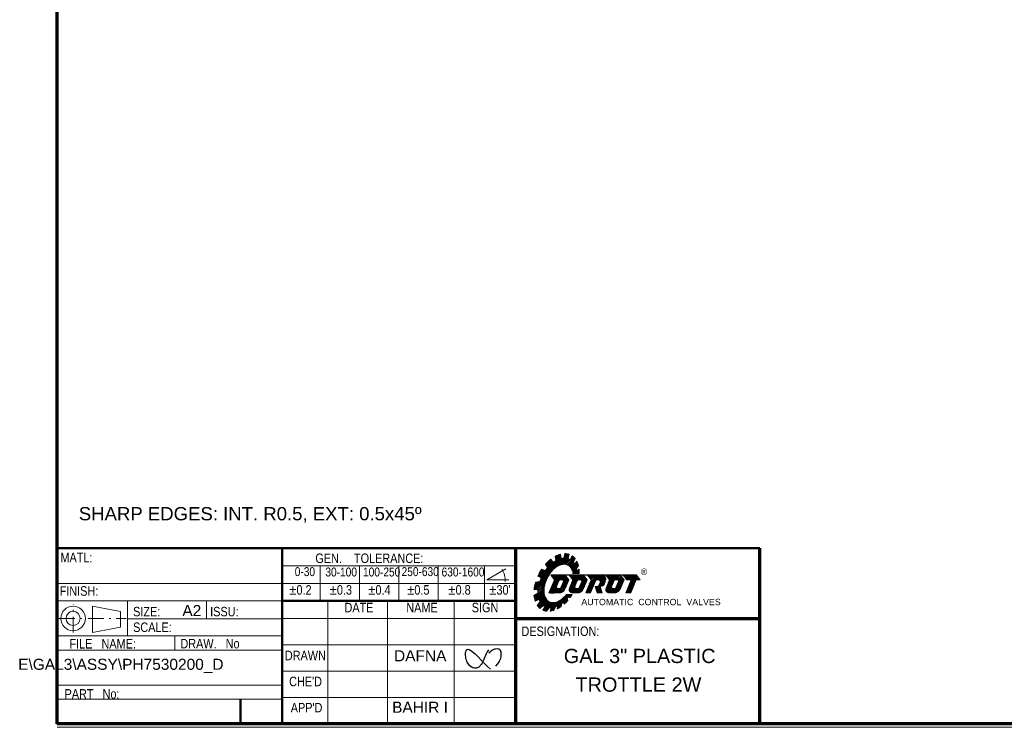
# Model space of a CAD drawing. Header units: millimetres. Extents: x 12 to 583, y -118 to 285.
# Tile 1 of 29: x 12 to 293, y -118 to 84. Entities that reach past the tile are written whole.
import ezdxf

# ---------------------------------------------------------------- set-up
doc = ezdxf.new("R2010")
doc.units = ezdxf.units.MM
doc.linetypes.add('CENTER', pattern=[8, 4.5, -1.5, 0.5, -1.5])
doc.linetypes.add('SOLID', pattern=[0])
doc.styles.add('Arial', font='Arial.ttf', dxfattribs={"height": 4.5})
doc.styles.add('Arial Narrow', font='ARIALN.TTF', dxfattribs={"height": 0.2})

# ---------------------------------------------------------------- blocks, each defined once
blk = doc.blocks.new('BlockOfHatchs_1')
at = {"color": 5, "linetype": 'SOLID', "lineweight": 9}
for points in [[(163.52, -78.11), (167.14, -74.49)], [(163.57, -74.67), (163.74, -74.49)], [(164.17, -74.49), (163.76, -74.9)], [(166.71, -74.49), (163.82, -77.39)], [(163.94, -75.14), (164.59, -74.49)], [(164.12, -76.66), (166.29, -74.49)], [(165.01, -74.49), (164.13, -75.37)], [(164.32, -75.61), (165.44, -74.49)], [(165.86, -74.49), (164.42, -75.94)], [(167.56, -74.49), (166.25, -75.8)], [(166.42, -77.75), (168.51, -75.67)], [(166.67, -75.8), (167.75, -74.73)], [(168.32, -75.43), (166.73, -77.02)], [(167.94, -74.96), (166.97, -75.93)], [(167.03, -76.3), (168.13, -75.2)], [(162.95, -79.53), (165.27, -77.21)], [(165.57, -76.48), (163.21, -78.84)], [(165.03, -77.88), (163.37, -79.53)], [(163.8, -79.53), (165.17, -78.15)], [(165.53, -78.22), (164.22, -79.53)], [(164.64, -79.53), (165.95, -78.22)], [(168.48, -76.12), (165.07, -79.53)], [(165.49, -79.53), (168.18, -76.84)], [(167.88, -77.57), (165.93, -79.52)], [(166.5, -79.37), (167.58, -78.29)]]:
    blk.add_lwpolyline(points, dxfattribs=at)
blk = doc.blocks.new('BlockOfHatchs_2')
at = {"color": 5, "linetype": 'SOLID', "lineweight": 9}
for points in [[(184.14, -74.57), (184.22, -74.49)], [(184.65, -74.49), (184.33, -74.81)], [(184.52, -75.05), (185.07, -74.49)], [(185.5, -74.49), (184.71, -75.28)], [(184.9, -75.52), (185.92, -74.49)], [(186.34, -74.49), (185.08, -75.75)], [(185.46, -75.8), (186.77, -74.49)], [(188.31, -75.07), (185.49, -77.9)], [(185.79, -77.17), (188.13, -74.83)], [(187.19, -74.49), (185.88, -75.8)], [(187.94, -74.6), (186.09, -76.45)], [(186.31, -75.8), (187.62, -74.49)], [(188.01, -75.8), (188.5, -75.31)], [(188.69, -75.54), (188.43, -75.8)], [(187.24, -76.99), (184.88, -79.35)], [(185.13, -79.53), (186.94, -77.72)], [(185.19, -78.62), (187.54, -76.26)], [(186.64, -78.44), (185.55, -79.53)], [(188.85, -75.8), (188.88, -75.78)], [(185.98, -79.53), (186.34, -79.17)]]:
    blk.add_lwpolyline(points, dxfattribs=at)
blk = doc.blocks.new('BlockOfHatchs_3')
at = {"color": 5, "linetype": 'SOLID', "lineweight": 9}
for points in [[(179.19, -78.11), (182.81, -74.49)], [(179.24, -74.67), (179.42, -74.49)], [(179.84, -74.49), (179.43, -74.9)], [(182.39, -74.49), (179.49, -77.39)], [(179.62, -75.14), (180.26, -74.49)], [(179.79, -76.66), (181.96, -74.49)], [(180.69, -74.49), (179.81, -75.37)], [(180, -75.61), (181.11, -74.49)], [(181.54, -74.49), (180.1, -75.94)], [(183.23, -74.49), (181.92, -75.8)], [(182.1, -77.75), (184.18, -75.67)], [(182.35, -75.8), (183.43, -74.73)], [(183.99, -75.43), (182.4, -77.02)], [(183.62, -74.96), (182.65, -75.93)], [(182.7, -76.3), (183.8, -75.2)], [(181.25, -76.48), (179.11, -78.62)], [(179.2, -78.95), (180.95, -77.21)], [(180.7, -77.88), (179.37, -79.21)], [(179.61, -79.39), (180.85, -78.15)], [(181.2, -78.22), (179.91, -79.51)], [(180.32, -79.53), (181.63, -78.22)], [(184.16, -76.12), (180.74, -79.53)], [(181.17, -79.53), (183.86, -76.84)], [(183.55, -77.57), (181.6, -79.52)], [(182.17, -79.37), (183.25, -78.29)]]:
    blk.add_lwpolyline(points, dxfattribs=at)
blk = doc.blocks.new('BlockOfHatchs_4')
at = {"color": 5, "linetype": 'SOLID', "lineweight": 9}
for points in [[(173.98, -74.49), (173.93, -74.55)], [(177.38, -74.49), (174.11, -77.76)], [(174.11, -74.79), (174.41, -74.49)], [(174.83, -74.49), (174.3, -75.02)], [(174.41, -77.04), (176.95, -74.49)], [(174.49, -75.26), (175.26, -74.49)], [(175.68, -74.49), (174.68, -75.5)], [(176.53, -74.49), (174.71, -76.31)], [(174.87, -75.73), (176.11, -74.49)], [(176.49, -75.8), (177.8, -74.49)], [(178.22, -74.5), (176.92, -75.8)], [(177.27, -75.87), (178.55, -74.6)], [(179.09, -75.33), (177.28, -77.14)], [(178.8, -74.77), (177.47, -76.1)], [(177.48, -76.51), (178.98, -75.01)], [(175.87, -76.85), (173.51, -79.21)], [(173.62, -79.53), (175.57, -77.58)], [(173.81, -78.49), (176.17, -76.13)], [(175.26, -78.31), (174.04, -79.53)], [(176.1, -77.89), (176.33, -77.67)], [(176.87, -77.55), (176.21, -78.21)], [(176.31, -78.53), (179.07, -75.77)], [(177.5, -77.76), (176.41, -78.85)], [(176.52, -79.17), (177.61, -78.09)], [(177.71, -78.41), (176.62, -79.5)], [(178.9, -76.36), (177.6, -77.67)], [(178.17, -77.52), (178.7, -77)], [(174.46, -79.53), (174.96, -79.03)], [(177.01, -79.53), (177.81, -78.73)], [(177.92, -79.05), (177.43, -79.53)], [(177.86, -79.53), (178.02, -79.37)]]:
    blk.add_lwpolyline(points, dxfattribs=at)
blk = doc.blocks.new('BlockOfHatchs_5')
at = {"color": 5, "linetype": 'SOLID', "lineweight": 9}
for points in [[(158.73, -78.19), (168.47, -68.44)], [(160.25, -74.97), (166.26, -68.96)], [(166.84, -69.65), (160.35, -76.14)], [(166.32, -69.32), (160.53, -75.11)], [(160.61, -75.45), (166.38, -69.69)], [(162.03, -71.49), (163.55, -69.97)], [(165.04, -68.9), (164.73, -69.22)], [(164.79, -69.58), (165.76, -68.61)], [(166.2, -68.59), (164.85, -69.95)], [(168.6, -68.74), (165.49, -71.85)], [(166.25, -71.52), (168.5, -69.27)], [(168.43, -69.76), (166.81, -71.38)], [(168.12, -68.37), (167.22, -69.27)], [(167.26, -71.35), (168.73, -69.89)], [(167.33, -68.73), (167.74, -68.32)], [(169.87, -69.17), (167.65, -71.39)], [(168.07, -71.5), (170.14, -69.43)], [(170.35, -69.65), (168.36, -71.63)], [(169.37, -69.25), (169.63, -68.98)], [(161.11, -72.84), (160.28, -73.67)], [(163.72, -70.23), (162.19, -71.75)], [(162.35, -72.02), (163.89, -70.48)], [(164.06, -70.73), (162.51, -72.28)], [(168.62, -71.8), (170.12, -70.3)], [(169.97, -70.87), (168.85, -72)], [(169.05, -72.22), (170.14, -71.13)], [(170.98, -70.72), (169.22, -72.47)], [(169.38, -72.74), (171.09, -71.03)], [(171.2, -71.34), (169.51, -73.03)], [(169.61, -73.35), (171.31, -71.65)], [(170.75, -72.64), (169.7, -73.69)], [(171.37, -72.86), (170.28, -73.95)], [(162.9, -74.44), (158.73, -78.61)], [(159.17, -78.6), (162.39, -75.38)], [(159.83, -74.54), (161.4, -72.97)], [(161.7, -73.1), (159.96, -74.83)], [(169.86, -73.95), (170.81, -73)], [(170.71, -73.95), (171.51, -73.15)], [(171.52, -73.57), (171.13, -73.95)], [(158.73, -80.84), (161.6, -77.97)], [(161.55, -78.44), (158.8, -81.19)], [(160.19, -76.3), (158.81, -77.68)], [(158.92, -77.15), (159.69, -76.38)], [(159.18, -76.46), (159.07, -76.58)], [(162.07, -76.11), (159.61, -78.58)], [(161.71, -77.32), (159.79, -79.24)], [(159.81, -78.8), (161.86, -76.75)], [(159.02, -80.02), (158.67, -80.36)], [(158.89, -81.53), (161.54, -78.88)], [(161.55, -79.29), (158.99, -81.85)], [(159.71, -83.25), (162, -80.97)], [(159.76, -81.51), (161.59, -79.68)], [(161.86, -80.68), (159.85, -82.69)], [(162.16, -81.23), (159.9, -83.49)], [(161.66, -80.03), (160.2, -81.5)], [(160.33, -81.79), (161.75, -80.37)], [(163.38, -84.67), (168.12, -79.93)], [(168.55, -79.93), (165.17, -83.31)], [(165.31, -83.59), (168.97, -79.93)], [(168.17, -81.16), (167.1, -82.23)], [(169.4, -79.93), (168.66, -80.67)], [(168.89, -80.86), (169.02, -80.74)], [(160.11, -83.7), (162.34, -81.47)], [(162.55, -81.69), (160.33, -83.9)], [(161.22, -84.29), (163.35, -82.16)], [(163.69, -82.24), (161.42, -84.52)], [(161.49, -83.17), (162.78, -81.88)], [(161.74, -84.62), (164.08, -82.28)], [(163.05, -82.04), (161.75, -83.34)], [(164.54, -82.25), (163.07, -83.71)], [(165.86, -81.77), (163.35, -84.28)], [(163.48, -83.72), (165.1, -82.11)], [(164.53, -83.95), (163.93, -84.55)], [(166.51, -82.82), (165.3, -84.03)], [(166.31, -83.44), (166.42, -83.34)], [(167.23, -82.53), (168.22, -81.53)], [(162.66, -84.12), (162.1, -84.69)]]:
    blk.add_lwpolyline(points, dxfattribs=at)
blk = doc.blocks.new('BlockOfHatchs_6')
at = {"color": 5, "linetype": 'SOLID', "lineweight": 9}
for points in [[(168.74, -78.11), (172.36, -74.49)], [(168.79, -74.67), (168.97, -74.49)], [(169.39, -74.49), (168.98, -74.9)], [(171.94, -74.49), (169.04, -77.39)], [(169.17, -75.14), (169.81, -74.49)], [(169.34, -76.66), (171.51, -74.49)], [(170.24, -74.49), (169.36, -75.37)], [(169.55, -75.61), (170.66, -74.49)], [(171.09, -74.49), (169.65, -75.94)], [(172.78, -74.49), (171.47, -75.8)], [(171.65, -77.75), (173.73, -75.67)], [(171.9, -75.8), (172.98, -74.73)], [(173.54, -75.43), (171.95, -77.02)], [(173.17, -74.96), (172.2, -75.93)], [(172.25, -76.3), (173.35, -75.2)], [(170.8, -76.48), (168.66, -78.62)], [(168.75, -78.95), (170.5, -77.21)], [(170.25, -77.88), (168.92, -79.21)], [(169.16, -79.39), (170.4, -78.15)], [(170.75, -78.22), (169.46, -79.51)], [(169.87, -79.53), (171.18, -78.22)], [(173.71, -76.12), (170.29, -79.53)], [(170.72, -79.53), (173.41, -76.84)], [(173.1, -77.57), (171.15, -79.52)], [(171.72, -79.37), (172.8, -78.29)]]:
    blk.add_lwpolyline(points, dxfattribs=at)
blk = doc.blocks.new('A21-m')
at = {"color": 2, "linetype": 'SOLID', "lineweight": 70}
for p, q in [((22.95, -116.78), (22.95, 283.22)), ((153.45, -86.78), (153.45, -66.78)), ((222.95, -116.78), (222.95, -66.78)), ((153.45, -86.78), (222.95, -86.78)), ((153.45, -116.78), (153.45, -86.78)), ((222.95, -116.78), (22.95, -116.78)), ((582.95, -116.78), (222.95, -116.78))]:
    blk.add_line(p, q, dxfattribs=at)
at = {"color": 2, "linetype": 'SOLID', "lineweight": 50}
blk.add_line((222.95, -66.78), (22.95, -66.78), dxfattribs=at)
at = {"color": 1, "linetype": 'SOLID', "lineweight": 50}
for p, q in [((86.95, -116.78), (86.95, -66.78)), ((86.95, -81.78), (153.45, -81.78)), ((75.12, -109.78), (75.12, -116.78))]:
    blk.add_line(p, q, dxfattribs=at)
at = {"color": 5, "linetype": 'SOLID', "lineweight": 9}
for p, q in [((164.12, -70.82), (163.48, -69.87)), ((164.91, -70.31), (164.7, -69.08)), ((166.39, -69.72), (166.18, -68.48)), ((167.16, -69.6), (167.42, -68.31)), ((168.4, -69.74), (168.65, -68.5)), ((168.99, -70), (169.53, -68.92)), ((169.89, -70.76), (170.4, -69.72)), ((161.86, -73.17), (160.86, -72.72)), ((162.53, -72.31), (161.93, -71.33)), ((170.26, -71.31), (170.9, -70.51)), ((170.74, -72.56), (171.33, -71.71)), ((170.85, -73.18), (171.51, -72.79)), ((160.71, -75.2), (159.75, -74.72)), ((163.43, -74.34), (187.86, -74.34)), ((163.43, -74.42), (187.86, -74.42)), ((163.43, -74.49), (168.66, -74.49)), ((163.43, -74.49), (164.48, -75.8)), ((167.57, -74.49), (168.61, -75.8)), ((168.66, -74.49), (172.79, -74.49)), ((168.66, -74.49), (169.7, -75.8)), ((169.74, -73.95), (171.53, -73.95)), ((172.79, -74.49), (173.88, -74.49)), ((172.79, -74.49), (173.84, -75.8)), ((173.88, -74.49), (178.11, -74.49)), ((173.88, -74.49), (174.93, -75.8)), ((178.11, -74.49), (179.11, -74.49)), ((179.11, -74.49), (183.24, -74.49)), ((179.11, -74.49), (180.15, -75.8)), ((183.24, -74.49), (184.08, -74.49)), ((183.24, -74.49), (184.29, -75.8)), ((184.08, -74.49), (187.86, -74.49)), ((184.08, -74.49), (185.12, -75.8)), ((187.86, -74.49), (188.9, -75.8)), ((160.3, -76.28), (159.1, -76.48)), ((164.48, -75.8), (162.93, -79.53)), ((165.76, -76.02), (165.05, -77.73)), ((165.38, -78.22), (165.99, -78.22)), ((166.09, -75.8), (166.71, -75.8)), ((167.03, -76.29), (166.32, -78)), ((168.61, -75.8), (167.58, -78.29)), ((169.7, -75.8), (168.73, -78.14)), ((170.99, -76.02), (170.28, -77.73)), ((170.6, -78.22), (171.22, -78.22)), ((171.31, -75.8), (171.93, -75.8)), ((172.26, -76.29), (171.54, -78)), ((173.84, -75.8), (172.8, -78.29)), ((174.93, -75.8), (173.38, -79.53)), ((176.24, -75.96), (174.76, -79.53)), ((176.03, -77.67), (176.39, -77.67)), ((176.63, -79.53), (176.03, -77.67)), ((176.47, -75.8), (177.02, -75.8)), ((177.5, -76.44), (177.36, -76.93)), ((177.47, -77.67), (177.58, -77.67)), ((178.07, -79.53), (177.47, -77.67)), ((179.06, -75.8), (178.79, -76.75)), ((180.15, -75.8), (179.18, -78.14)), ((181.44, -76.02), (180.73, -77.73)), ((181.05, -78.22), (181.67, -78.22)), ((181.76, -75.8), (182.38, -75.8)), ((182.71, -76.29), (181.99, -78)), ((184.29, -75.8), (183.25, -78.29)), ((186.36, -75.8), (184.81, -79.53)), ((185.12, -75.8), (186.36, -75.8)), ((187.74, -75.8), (186.19, -79.53)), ((187.74, -75.8), (188.9, -75.8)), ((159.8, -79.56), (158.66, -80.23)), ((159.82, -78.57), (158.68, -78.62)), ((162.93, -79.53), (165.72, -79.53)), ((163.35, -79.54), (164.44, -79.54)), ((167.92, -79.93), (169.56, -79.93)), ((168.15, -81.03), (168.25, -81.71)), ((168.53, -80.57), (168.92, -80.88)), ((169.66, -79.53), (170.94, -79.53)), ((173.38, -79.53), (174.76, -79.53)), ((176.63, -79.53), (178.07, -79.53)), ((180.11, -79.53), (181.39, -79.53)), ((184.81, -79.53), (186.19, -79.53)), ((160.13, -81.34), (158.99, -81.86)), ((160.41, -81.98), (159.56, -83.05)), ((160.34, -83.92), (161.31, -83.06)), ((161.84, -83.4), (161.14, -84.41)), ((162.95, -83.71), (162.26, -84.71)), ((163.53, -83.72), (163.22, -84.71)), ((164.75, -83.48), (164.29, -84.48)), ((165.33, -83.25), (165.29, -84.06)), ((166.56, -82.51), (166.41, -83.38)), ((167.05, -82.13), (167.29, -82.67))]:
    blk.add_line(p, q, dxfattribs=at)
at = {"linetype": 'SOLID', "lineweight": 9}
for p, q in [((86.95, -71.78), (153.45, -71.78)), ((97.75, -76.78), (97.75, -71.78)), ((108.95, -76.78), (108.95, -71.78)), ((120.15, -76.78), (120.15, -71.78)), ((131.35, -76.78), (131.35, -71.78)), ((144.55, -76.78), (144.55, -71.78)), ((145.25, -75.78), (150.66, -72.65)), ((22.95, -76.78), (86.95, -76.78)), ((86.95, -76.78), (153.45, -76.78)), ((97.75, -81.78), (97.75, -76.78)), ((108.95, -81.78), (108.95, -76.78)), ((120.15, -81.78), (120.15, -76.78)), ((131.35, -81.78), (131.35, -76.78)), ((144.55, -81.78), (144.55, -76.78)), ((151.5, -75.78), (145.25, -75.78)), ((22.95, -81.78), (86.95, -81.78)), ((32.95, -90.78), (32.95, -83.28)), ((32.95, -83.28), (40.95, -84.78)), ((42.95, -91.78), (42.95, -81.78)), ((65.45, -86.78), (65.45, -81.78)), ((99.95, -116.78), (99.95, -81.78)), ((116.95, -116.78), (116.95, -81.78)), ((135.95, -116.78), (135.95, -81.78)), ((40.95, -89.28), (40.95, -84.78)), ((86.95, -86.78), (153.45, -86.78)), ((32.95, -90.78), (40.95, -89.28)), ((42.95, -86.9), (86.95, -86.9)), ((23.31, -91.76), (86.95, -91.76)), ((56.45, -95.78), (56.45, -91.78)), ((86.95, -94.28), (153.45, -94.28)), ((22.95, -95.78), (86.95, -95.78)), ((86.95, -101.78), (153.45, -101.78)), ((22.95, -105.78), (86.95, -105.78)), ((86.95, -109.28), (153.45, -109.28)), ((22.95, -109.78), (86.95, -109.78)), ((222.95, -117.78), (22.95, -117.78)), ((582.95, -117.78), (222.95, -117.78))]:
    blk.add_line(p, q, dxfattribs=at)
at = {"linetype": 'CENTER', "lineweight": 9}
for p, q in [((27.45, -90.8), (27.45, -82.75)), ((23.43, -86.78), (31.48, -86.78)), ((31.75, -86.78), (42.56, -86.78))]:
    blk.add_line(p, q, dxfattribs=at)
at = {"linetype": 'SOLID', "lineweight": 9}
for centre, radius in [((22.55, -82.3), 0.05), ((22.65, -82.76), 0.05), ((27.45, -86.78), 3.5), ((27.45, -86.78), 2)]:
    blk.add_circle(centre, radius, dxfattribs=at)
blk.add_arc((145.33, -75.78), 5.15, 355.0115, 34.9885, dxfattribs=at)
at = {"color": 5, "linetype": 'SOLID', "lineweight": 9}
for centre, radius, start, end in [((178.1, -75.5), 1.01, 344.1915, 90), ((165.38, -77.87), 0.353, 157.4351, 270), ((165.72, -77.52), 2.01, 270, 337.4351), ((166.09, -76.16), 0.353, 90, 157.4351), ((165.99, -77.87), 0.353, 270, 337.4351), ((166.71, -76.16), 0.353, 337.4351, 90), ((169.66, -78.52), 1.01, 157.4351, 270), ((170.6, -77.87), 0.353, 157.4351, 270), ((170.94, -77.52), 2.01, 270, 337.4351), ((171.31, -76.16), 0.353, 90, 157.4351), ((171.22, -77.87), 0.353, 270, 337.4351), ((171.93, -76.16), 0.353, 337.4351, 90), ((176.47, -76.06), 0.252, 90, 157.4351), ((176.39, -76.66), 1.01, 270, 344.2397), ((177.02, -76.31), 0.504, 344.2397, 90), ((177.58, -76.41), 1.26, 270, 344.1915), ((180.11, -78.52), 1.01, 157.4351, 270), ((181.05, -77.87), 0.353, 157.4351, 270), ((181.39, -77.52), 2.01, 270, 337.4351), ((181.76, -76.16), 0.353, 90, 157.4351), ((181.67, -77.87), 0.353, 270, 337.4351), ((182.38, -76.16), 0.353, 337.4351, 90), ((163.35, -79.39), 0.156, 159.2858, 270)]:
    blk.add_arc(centre, radius, start, end, dxfattribs=at)
for points in [[(163.48, -69.87), (162.92, -70.31), (162.4, -70.8), (161.93, -71.33)], [(166.18, -68.48), (165.67, -68.62), (165.17, -68.82), (164.7, -69.08)], [(166.39, -69.72), (166.64, -69.66), (166.9, -69.62), (167.16, -69.6)], [(168.65, -68.5), (168.26, -68.37), (167.84, -68.31), (167.42, -68.31)], [(168.4, -69.74), (168.6, -69.81), (168.8, -69.89), (168.99, -70)], [(170.4, -69.72), (170.16, -69.41), (169.86, -69.14), (169.53, -68.92)], [(160.86, -72.72), (160.43, -73.36), (160.06, -74.03), (159.75, -74.72)], [(161.86, -73.17), (162.07, -72.87), (162.29, -72.58), (162.53, -72.31)], [(164.12, -70.82), (164.37, -70.63), (164.63, -70.46), (164.91, -70.31)], [(169.89, -70.76), (170.03, -70.93), (170.16, -71.12), (170.26, -71.31)], [(170.74, -72.56), (170.78, -72.77), (170.82, -72.97), (170.85, -73.18)], [(171.33, -71.71), (171.23, -71.3), (171.09, -70.89), (170.9, -70.51)], [(171.53, -73.95), (171.54, -73.56), (171.54, -73.17), (171.51, -72.79)], [(160.3, -76.28), (160.42, -75.92), (160.55, -75.56), (160.71, -75.2)], [(159.1, -76.48), (158.89, -77.18), (158.75, -77.89), (158.68, -78.62)], [(158.66, -80.23), (158.71, -80.78), (158.81, -81.33), (158.99, -81.86)], [(159.79, -79.25), (159.79, -79.02), (159.8, -78.8), (159.82, -78.57)], [(159.8, -79.56), (159.8, -79.46), (159.79, -79.35), (159.79, -79.25)], [(168.53, -80.57), (168.41, -80.72), (168.28, -80.88), (168.15, -81.03)], [(168.92, -80.88), (169.15, -80.57), (169.36, -80.26), (169.56, -79.93)], [(159.56, -83.05), (159.78, -83.37), (160.04, -83.67), (160.34, -83.92)], [(160.41, -81.98), (160.3, -81.78), (160.21, -81.56), (160.13, -81.34)], [(161.84, -83.4), (161.65, -83.3), (161.48, -83.19), (161.31, -83.06)], [(163.53, -83.72), (163.33, -83.73), (163.14, -83.73), (162.95, -83.71)], [(165.33, -83.25), (165.14, -83.33), (164.94, -83.41), (164.75, -83.48)], [(165.29, -84.06), (165.68, -83.86), (166.05, -83.64), (166.41, -83.38)], [(167.05, -82.13), (166.89, -82.26), (166.73, -82.39), (166.56, -82.51)], [(167.29, -82.67), (167.63, -82.37), (167.95, -82.05), (168.25, -81.71)], [(161.14, -84.41), (161.49, -84.57), (161.87, -84.67), (162.26, -84.71)], [(163.22, -84.71), (163.58, -84.67), (163.94, -84.59), (164.29, -84.48)]]:
    blk.add_open_spline(points, degree=3, dxfattribs=at)
blk.add_open_spline([(167.92, -79.93), (167.62, -80.32), (167.11, -80.88), (166.33, -81.5), (165.69, -81.88), (165.01, -82.16), (164.27, -82.31), (163.53, -82.25), (162.83, -81.96), (162.28, -81.46), (161.89, -80.81), (161.65, -80.11), (161.54, -79.4), (161.53, -78.68), (161.61, -77.71), (161.89, -76.51), (162.46, -75.15), (163.22, -73.89), (164.03, -72.95), (164.78, -72.3), (165.4, -71.88), (166.07, -71.56), (166.78, -71.36), (167.52, -71.33), (168.24, -71.52), (168.86, -71.96), (169.31, -72.55), (169.6, -73.23), (169.71, -73.71), (169.74, -73.95)], degree=3, knots=[0, 0, 0, 0, 1.472973, 2.249918, 2.97798, 3.704238, 4.46448, 5.20845, 5.921295, 6.6914, 7.426895, 8.180047, 8.888218, 9.586794, 10.324449, 11.823504, 13.24725, 14.736701, 16.227983, 16.959889, 17.707674, 18.455807, 19.19193, 19.913049, 20.675535, 21.391716, 22.14823, 22.874855, 23.613436, 23.613436, 23.613436, 23.613436], dxfattribs=at)
at = {"color": 201, "linetype": 'SOLID', "lineweight": 30}
for points, knots in [([(145.74, -95.76), (145.18, -96.42), (144.9, -97.18), (144.31, -98.66), (143.85, -99.74), (143.12, -100.55), (142.75, -100.76), (142.48, -100.86), (142.34, -100.9), (141.61, -100.99), (140.61, -100.66), (139.79, -99.53), (139.55, -98.97), (139.47, -98.74), (139.43, -98.62), (139.25, -97.98), (139.09, -96.85), (139.3, -95.85), (139.6, -95.63), (139.74, -95.58), (139.79, -95.57), (141.1, -95.54), (144.19, -99.39), (146.27, -101.22)], [0, 0, 0, 0, 14.074865, 14.074865, 28.149731, 35.187164, 38.70588, 38.70588, 42.224596, 42.224596, 56.299462, 63.336894, 65.096253, 65.096253, 66.855611, 66.855611, 73.893043, 80.930476, 83.129674, 83.129674, 84.449193, 84.449193, 112.598923, 112.598923, 112.598923, 112.598923]), ([(145.83, -96.55), (146.43, -96.01), (146.91, -95.62), (147.38, -95.46), (147.59, -95.41), (147.95, -95.35), (148.38, -95.34), (148.67, -95.47), (148.78, -95.53), (149.15, -95.82), (149.36, -96.9), (149.14, -98.02), (148.97, -98.57), (148.93, -98.67), (148.74, -99.09), (148.47, -99.48), (147.75, -100.36)], [0, 0, 0, 0, 9.448657, 13.22812, 14.172986, 15.117852, 22.676777, 24.094076, 24.094076, 26.45624, 37.794629, 49.133018, 49.133018, 51.967615, 51.967615, 60.471406, 60.471406, 60.471406, 60.471406])]:
    blk.add_open_spline(points, degree=3, knots=knots, dxfattribs=at)
blk.add_point((22.95, -116.78))
for name in ['BlockOfHatchs_5', 'BlockOfHatchs_1', 'BlockOfHatchs_6', 'BlockOfHatchs_4', 'BlockOfHatchs_3', 'BlockOfHatchs_2']:
    blk.add_blockref(name, (0, 0))
at = {"lineweight": 9}
for s, insert, char_height, attachment_point, style in [('SHARP EDGES: INT. R0.5, EXT: 0.5x45º', (29.09, -59.54), 3.78, 7, 'Arial'), ('MATL:', (23.86, -70.78), 2.7, 7, 'Arial Narrow'), ('GEN.    TOLERANCE:', (96.42, -71.03), 2.7, 7, 'Arial Narrow'), ('®', (189.04, -74.39), 1.8, 7, 'Arial'), ('FINISH:', (23.63, -80.35), 2.7, 7, 'Arial Narrow'), ('±0.2', (88.98, -78.67), 2.7, 4, 'Arial Narrow'), ('SIZE:', (44.55, -86.22), 2.7, 7, 'Arial Narrow'), ('A2', (58.57, -86.11), 3.15, 7, 'Arial'), ('ISSU:', (66.48, -86.22), 2.7, 7, 'Arial Narrow'), ('DATE', (104.73, -83.68), 2.7, 4, 'Arial Narrow'), ('NAME', (122.31, -83.68), 2.7, 4, 'Arial Narrow'), ('SIGN', (140.95, -83.68), 2.7, 4, 'Arial Narrow'), ('SCALE:', (44.55, -90.67), 2.7, 7, 'Arial Narrow'), ('DESIGNATION:', (155.1, -91.81), 2.7, 7, 'Arial Narrow'), ('FILE   NAME:', (26.43, -95.34), 2.7, 7, 'Arial Narrow'), ('DRAW.   No', (58.01, -95.34), 2.7, 7, 'Arial Narrow'), ('DRAWN', (87.75, -97.33), 2.7, 4, 'Arial Narrow'), ('DAFNA', (118.82, -97.41), 3.15, 4, 'Arial'), ("CHE'D", (88.96, -104.75), 2.7, 4, 'Arial Narrow'), ('PART   No:', (25.03, -109.65), 2.7, 7, 'Arial Narrow'), ("APP'D", (89.42, -112.18), 2.7, 4, 'Arial Narrow'), ('BAHIR I', (118.28, -112.06), 3.15, 4, 'Arial')]:
    blk.add_mtext(s, dxfattribs=dict(at, insert=insert, char_height=char_height, attachment_point=attachment_point, style=style))
at = {"lineweight": 9, "attachment_point": 4}
for s, insert, char_height, rotation, style in [('0-30', (90.56, -73.47), 2.52, 0, 'Arial Narrow'), ('30-100', (99.28, -73.57), 2.52, 0, 'Arial Narrow'), ('100-250', (110, -73.57), 2.52, 0, 'Arial Narrow'), ('250-630', (120.97, -73.47), 2.52, 0, 'Arial Narrow'), ('630-1600', (132.36, -73.57), 2.52, 0, 'Arial Narrow'), ('±0.3', (100.48, -78.67), 2.7, 0, 'Arial Narrow'), ('±0.4', (111.46, -78.67), 2.7, 0, 'Arial Narrow'), ('±0.5', (122.54, -78.67), 2.7, 0, 'Arial Narrow'), ('±0.8', (134.27, -78.67), 2.7, 0, 'Arial Narrow'), ("±30'", (145.91, -78.67), 2.7, 0, 'Arial Narrow'), ('AUTOMATIC  CONTROL  VALVES', (172.14, -82.11), 1.8, 360, 'Arial')]:
    blk.add_mtext(s, dxfattribs=dict(at, insert=insert, char_height=char_height, rotation=rotation, style=style))

msp = doc.modelspace()

# ---------------------------------------------------------------- block references
msp.add_blockref('A21-m', (0, 0))

# ---------------------------------------------------------------- texts
at = {"lineweight": 9, "attachment_point": 4, "style": 'Arial'}
for s, insert, char_height in [('GAL 3" PLASTIC', (167.15, -97.48), 4.05), ('E\\GAL3\\\\ASSY\\\\PH7530200_D', (11.83, -100.29), 3.15), ('TROTTLE 2W', (170.47, -105.64), 4.05)]:
    msp.add_mtext(s, dxfattribs=dict(at, insert=insert, char_height=char_height))

doc.saveas('drawing.dxf')
